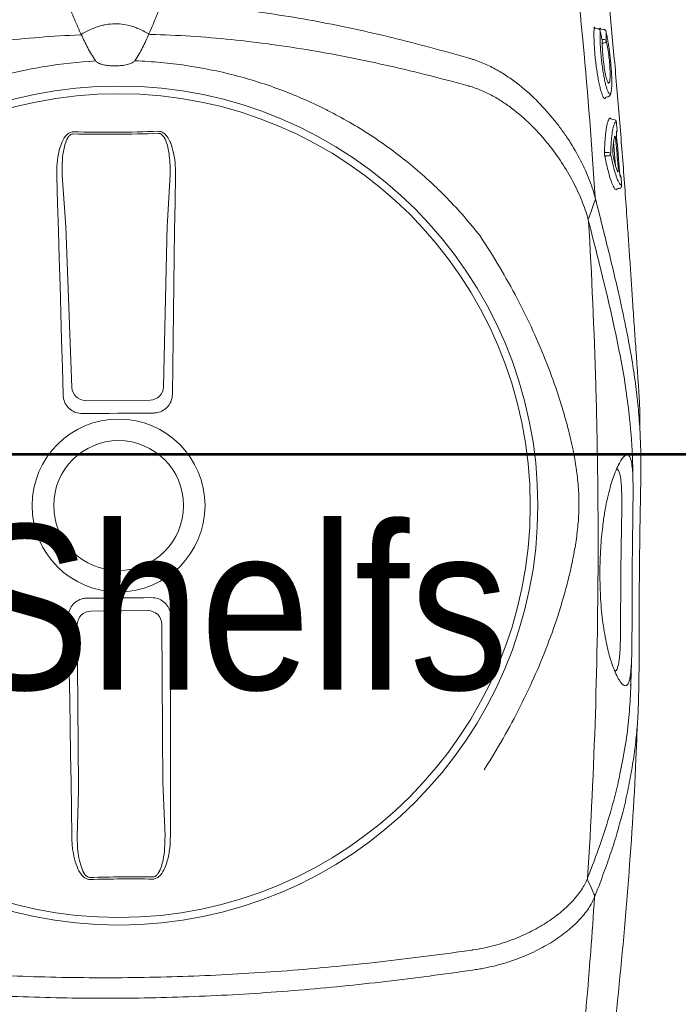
# Model space of a CAD drawing. Header units: millimetres. Extents: x 1277566 to 1493426, y 1039116 to 1145896.
# Tile 9 of 152: x 1281933 to 1282173, y 1133984 to 1134343. Entities that reach past the tile are written whole.
import ezdxf

# ---------------------------------------------------------------- set-up
doc = ezdxf.new("R2010")
doc.units = ezdxf.units.MM
for name, color, linetype, lineweight in [('A - TEXT', 7, 'Continuous', 13), ('CKD Equipments', 252, 'Continuous', 0), ('CKD-Equipement', 252, 'Continuous', 13)]:
    doc.layers.add(name, color=color, linetype=linetype, lineweight=lineweight)
doc.styles.add('STYLE1', font='GOTHIC.TTF', dxfattribs={"width": 0.9})

# ---------------------------------------------------------------- blocks, each defined once
blk = doc.blocks.new('G$C4DC229AB')
at = {"linetype": 'Continuous', "lineweight": 0}
for p, q in [((451.97, 566.97), (451.98, 566.97)), ((464.91, 437.1), (478.16, 447.56)), ((190.39, 443), (190.06, 443.38)), ((191.09, 442.95), (191.15, 442.31)), ((184.2, 437.49), (177.67, 431.86)), ((416.36, 401.39), (463.61, 436.11)), ((170.86, 427.1), (171.26, 426.44)), ((165.96, 419.98), (165.58, 420.36)), ((497.12, 421.76), (483.18, 412.24)), ((481.85, 411.3), (434.6, 376.57)), ((146.59, 406), (146.68, 406.09)), ((146.48, 404.86), (147.06, 403.9)), ((147.51, 403.96), (147.27, 403.78)), ((147.52, 403), (147.93, 402.28)), ((147.65, 404.15), (147.73, 404.22)), ((427.62, 377.62), (415.28, 394.41)), ((297.57, 317.92), (345.87, 351.21)), ((352.73, 350.07), (366.63, 331.16)), ((365.67, 324.27), (319.48, 288.11)), ((281.89, 307.86), (296.21, 317.01)), ((318.21, 287.08), (305.19, 276.15))]:
    blk.add_line(p, q, dxfattribs=at)
at = {"linetype": 'Continuous', "lineweight": 0, "flags": 128}
for points in [[(403.61, 586.55), (402.32, 584.33), (401.03, 582.09)], [(412.25, 402.45), (420.36, 408.26), (428.46, 414.08), (436.55, 419.9), (444.63, 425.72), (452.7, 431.54), (460.76, 437.37), (468.81, 443.2), (476.85, 449.03)], [(199.19, 438.96), (199.19, 438.96), (199.19, 438.96)], [(199.2, 438.96), (202.1, 439.8), (205.03, 440.65)], [(182.35, 431.75), (182.02, 432.2), (181.84, 432.45)], [(182.83, 433.18), (183.02, 432.93), (183.26, 432.6)], [(498.13, 420.07), (490.17, 414.14), (482.2, 408.2), (474.23, 402.24), (466.26, 396.28), (458.29, 390.31), (450.33, 384.32), (442.36, 378.33), (434.39, 372.33)], [(424.61, 373.75), (422.87, 376.12), (421.14, 378.49), (419.4, 380.86), (417.66, 383.23), (415.92, 385.59), (414.18, 387.96), (412.43, 390.33), (410.69, 392.69)], [(280.93, 309.57), (289.08, 315.27), (297.24, 320.97), (305.39, 326.69), (313.55, 332.42), (321.71, 338.15), (329.87, 343.9), (338.03, 349.66), (346.19, 355.42)], [(355.79, 353.87), (357.71, 351.25), (359.63, 348.64), (361.55, 346.02), (363.47, 343.4), (365.4, 340.79), (367.32, 338.17), (369.25, 335.56), (371.18, 332.95)], [(369.78, 323.31), (361.85, 317.25), (353.92, 311.18), (346, 305.11), (338.09, 299.04), (330.19, 292.96), (322.3, 286.88), (314.42, 280.8), (306.55, 274.72)]]:
    blk.add_lwpolyline(points, dxfattribs=at)
at = {"linetype": 'Continuous', "lineweight": 0}
for radius in [152.76, 150, 31.5, 23.65]:
    blk.add_circle((390.57, 363.31), radius, dxfattribs=at)
for centre, radius, start, end in [((912.52, 746.94), 512.56, 215.0344, 217.5962), ((912.44, 746.88), 511.7, 215.0345, 217.596), ((187.05, 440.81), 0.99, 129.8675, 176.3664), ((189.31, 442.72), 0.997, 41.5044, 130.4883), ((190.76, 443.33), 0.499, 221.4944, 310.4418), ((174.16, 429.72), 0.993, 84.4839, 131.4686), ((182.58, 433.05), 0.957, 151.9852, 218.5583), ((182.06, 432.55), 1, 39.377, 108.5396), ((181.98, 431.46), 0.479, 332.1683, 38.5431), ((183.65, 432.92), 0.501, 219.4077, 288.3704), ((171.72, 427.6), 0.995, 130.8565, 211.193), ((170.83, 426.19), 0.498, 310.8938, 31.2063), ((147.35, 405.35), 1, 139.6474, 209.2258), ((150.1, 407.6), 0.924, 151.6812, 220.4247), ((149.76, 407.17), 0.99, 40.9738, 118.7736), ((148.39, 403.49), 1, 138.36, 209.2805), ((419.38, 397.35), 5.04, 126.7911, 215.6243), ((431.65, 380.66), 5.04, 217.0063, 305.8394), ((348.7, 347.04), 5.04, 36.9511, 124.1336), ((362.53, 328.22), 5.04, 308.497, 35.6795), ((-131.25, -20.22), 511.63, 34.5822, 38.0483), ((-131.39, -20.32), 512.56, 34.5823, 38.0483), ((226.12, 267.89), 19.18, 11.0054, 12.5059), ((267.92, 247.79), 9.28, 154.9257, 157.963), ((250.4, 234.85), 19.18, 60.1246, 61.6252)]:
    blk.add_arc(centre, radius, start, end, dxfattribs=at)
for centre, major_axis, start_param, end_param in [((462.65, 435.95), (4.07, 2.9), 4.88824, 5.237306), ((481.41, 410.43), (3.98, 3.02), 1.045879, 1.394945), ((298.03, 318.76), (4.07, 2.9), 4.190109, 4.539174), ((320.42, 288.29), (3.98, 3.02), 1.744011, 2.093077)]:
    blk.add_ellipse(centre, major_axis=major_axis, ratio=0.086139, start_param=start_param, end_param=end_param, dxfattribs=at)
for points, knots in [([(473.74, 640.56), (460.83, 633.52), (434.17, 618.97), (394.62, 595.42), (362.23, 575.25), (343.61, 562.65), (344.71, 563.39)], [0, 0, 0, 0, 0.27832, 0.574596, 0.870871, 1, 1, 1, 1]), ([(404.44, 587.4), (415.64, 594.43), (426.9, 601.34), (449.53, 614.9), (460.91, 621.56), (472.35, 628.09)], [0, 0, 0, 0, 0.5, 0.5, 1, 1, 1, 1]), ([(404.41, 587.39), (405.15, 587.58), (405.91, 587.72), (407.5, 587.93), (408.31, 588), (410.83, 588.08), (412.59, 587.99), (416.28, 587.51), (418.21, 587.13), (421.22, 586.32), (422.24, 586.01), (424.32, 585.31), (425.37, 584.93), (428.56, 583.65), (430.71, 582.66), (435.03, 580.37), (437.21, 579.08), (439.95, 577.24), (440.49, 576.86), (441.58, 576.08), (442.12, 575.69), (443.74, 574.47), (444.8, 573.63), (446.9, 571.86), (447.93, 570.94), (449.46, 569.5), (449.97, 569.01), (450.73, 568.26), (450.98, 568.01), (451.47, 567.49), (451.72, 567.24), (451.97, 566.97)], [0, 0, 0, 0, 0.0625, 0.0625, 0.125, 0.125, 0.25, 0.25, 0.375, 0.375, 0.4375, 0.4375, 0.5, 0.5, 0.625, 0.625, 0.75, 0.75, 0.78125, 0.78125, 0.8125, 0.8125, 0.875, 0.875, 0.9375, 0.9375, 0.96875, 0.96875, 0.984375, 0.984375, 1, 1, 1, 1]), ([(377.44, 579.16), (378.78, 579.66), (382.5, 581.06), (388.76, 583.04), (396.33, 585.26), (401.74, 586.69), (404.44, 587.4)], [0, 0, 0, 0, 0.157579, 0.438078, 0.719047, 1, 1, 1, 1]), ([(404.41, 587.39), (404.38, 587.38), (404.34, 587.36), (404.25, 587.31), (404.21, 587.28), (404.09, 587.19), (404.01, 587.12), (403.81, 586.9), (403.7, 586.74), (403.61, 586.55)], [0, 0, 0, 0, 0.125, 0.125, 0.25, 0.25, 0.5, 0.5, 1, 1, 1, 1]), ([(206.26, 441.31), (221.67, 453.92), (237.28, 466.3), (261.01, 484.55), (268.98, 490.57), (285, 502.51), (293.07, 508.43), (317.38, 525.96), (333.73, 537.39), (366.75, 559.72), (383.4, 570.62), (400.22, 581.25)], [0, 0, 0, 0, 0.25, 0.25, 0.375, 0.375, 0.5, 0.5, 0.75, 0.75, 1, 1, 1, 1]), ([(400.22, 581.25), (396.01, 580.13), (387.59, 577.87), (376.1, 574.14), (365.51, 570.03), (359.06, 566.94), (356.2, 565.58)], [0, 0, 0, 0, 0.263525, 0.527185, 0.79078, 1, 1, 1, 1]), ([(446.02, 562.72), (444.14, 564.66), (442.18, 566.44), (439.65, 568.5), (439.15, 568.9), (438.12, 569.69), (437.61, 570.07), (436.06, 571.19), (435.02, 571.9), (431.92, 573.9), (429.85, 575.09), (426.75, 576.65), (425.72, 577.14), (423.65, 578.05), (422.63, 578.47), (419.58, 579.62), (417.61, 580.24), (413.78, 581.2), (411.93, 581.54), (409.69, 581.8), (409.25, 581.84), (408.38, 581.91), (407.94, 581.94), (406.67, 581.99), (405.84, 581.99), (403.42, 581.88), (401.9, 581.67), (400.47, 581.32)], [0, 0, 0, 0, 0.125, 0.125, 0.15625, 0.15625, 0.1875, 0.1875, 0.25, 0.25, 0.375, 0.375, 0.4375, 0.4375, 0.5, 0.5, 0.625, 0.625, 0.75, 0.75, 0.78125, 0.78125, 0.8125, 0.8125, 0.875, 0.875, 1, 1, 1, 1]), ([(225.13, 470.06), (226.49, 471.59), (230.02, 475.52), (235.54, 481.34), (241.81, 487.63), (248.07, 493.51), (254.38, 499.03), (259.79, 503.41), (264.17, 506.74), (267.65, 509.28), (271.55, 512.05), (275.84, 515.05), (280.56, 518.33), (285.43, 521.72), (290.54, 525.31), (295.91, 529.09), (301.72, 533.22), (307.72, 537.5), (313.51, 541.67), (318.38, 545.18), (322.46, 548.12), (325.86, 550.57), (329.07, 552.86), (332.59, 555.34), (336.28, 557.9), (340.05, 560.44), (343.51, 562.67), (347.8, 565.28), (353.01, 568.2), (359.68, 571.59), (366.91, 574.96), (372.87, 577.5), (376.4, 578.78), (377.44, 579.16)], [0, 0, 0, 0, 0.033599, 0.086704, 0.14001, 0.193319, 0.246393, 0.299468, 0.326258, 0.353125, 0.379834, 0.406408, 0.428618, 0.451478, 0.47167, 0.492329, 0.516002, 0.540379, 0.564065, 0.588402, 0.605742, 0.623087, 0.640895, 0.658706, 0.685242, 0.711788, 0.738802, 0.765824, 0.81871, 0.871587, 0.924587, 0.977588, 1, 1, 1, 1]), ([(451.98, 566.97), (459.36, 559.37), (466.66, 551.66), (477.45, 539.89), (481.02, 535.94), (488.1, 527.95), (491.62, 523.93), (502.06, 511.74), (508.89, 503.5), (522.23, 486.73), (528.75, 478.22), (541.46, 460.91), (547.65, 452.14), (559.68, 434.4), (565.51, 425.42), (574.01, 411.83), (576.8, 407.28), (582.31, 398.13), (585.02, 393.53), (593.04, 379.71), (598.22, 370.44), (603.27, 361.13)], [0, 0, 0, 0, 0.125, 0.125, 0.1875, 0.1875, 0.25, 0.25, 0.375, 0.375, 0.5, 0.5, 0.625, 0.625, 0.75, 0.75, 0.8125, 0.8125, 0.875, 0.875, 1, 1, 1, 1]), ([(356.2, 565.58), (355.82, 565.41), (352.17, 563.72), (347.62, 561.22), (342.22, 558.08), (338.11, 555.49), (334.12, 552.86), (331.14, 550.79), (329.92, 549.95)], [0, 0, 0, 0, 0.042136, 0.404804, 0.566088, 0.727781, 0.888854, 1, 1, 1, 1]), ([(597.35, 356.88), (592.29, 366.17), (587.09, 375.42), (576.39, 393.79), (570.88, 402.92), (559.52, 421.03), (553.67, 430), (541.63, 447.74), (535.45, 456.5), (522.74, 473.79), (516.22, 482.31), (502.9, 499.08), (496.1, 507.32), (485.69, 519.5), (482.18, 523.52), (475.11, 531.52), (471.55, 535.48), (460.79, 547.26), (453.51, 554.98), (446.15, 562.59)], [0, 0, 0, 0, 0.125, 0.125, 0.25, 0.25, 0.375, 0.375, 0.5, 0.5, 0.625, 0.625, 0.75, 0.75, 0.8125, 0.8125, 0.875, 0.875, 1, 1, 1, 1]), ([(334.29, 552.85), (331.71, 551.17), (328.9, 549.35), (326.15, 547.43), (325.93, 547.27)], [0, 0, 0, 0, 0.919543, 1, 1, 1, 1]), ([(329.39, 549.49), (330.02, 549.87), (331.49, 550.75), (333.08, 551.46), (334.38, 551.8), (335.24, 551.67), (335.72, 551.09), (335.72, 549.97), (335.19, 548.32), (334.14, 546.22), (332.59, 543.7), (330.69, 541.08), (328.5, 538.39), (326.18, 535.77), (323.44, 532.96), (320.31, 529.98), (316.99, 527.05), (313.66, 524.32), (310.53, 521.89), (307.32, 519.53), (303.84, 517.1), (300.17, 514.7), (296.63, 512.53), (292.76, 510.32), (288.77, 508.23), (284.74, 506.34), (281.16, 504.87), (278.03, 503.76), (275.01, 502.86), (272.25, 502.23), (269.92, 501.93), (268.26, 501.98), (267.2, 502.34), (266.73, 502.98), (267, 503.97), (267.98, 505.31), (269.38, 506.58), (270.08, 507.21)], [0, 0, 0, 0, 0.026608, 0.06138, 0.0962, 0.130925, 0.168927, 0.207024, 0.245099, 0.283069, 0.316694, 0.350298, 0.37294, 0.395622, 0.418192, 0.438002, 0.457786, 0.474878, 0.488481, 0.502082, 0.518368, 0.53466, 0.550889, 0.567128, 0.590899, 0.614713, 0.640745, 0.66688, 0.692979, 0.729781, 0.766704, 0.803672, 0.840537, 0.880482, 0.920552, 0.960572, 1, 1, 1, 1]), ([(299.98, 528.76), (301.12, 529.57), (303.4, 531.2), (306.88, 533.69), (310.33, 536.17), (314.06, 538.87), (317.76, 541.53), (321.27, 544.05), (324.27, 546.16), (326.77, 547.85), (328.48, 548.97), (329.21, 549.39), (329.39, 549.49)], [0, 0, 0, 0, 0.0782123, 0.1564368, 0.2446658, 0.3329467, 0.4546253, 0.5765046, 0.703629, 0.8312553, 0.9586974, 1, 1, 1, 1]), ([(333.51, 545.21), (333.32, 545.25), (333.13, 545.3), (332.94, 545.34), (332.94, 545.34), (332.94, 545.34), (332.94, 545.34), (332.84, 545.36), (332.49, 545.44), (331.46, 545.14), (329.79, 544.4), (327.5, 543.09), (325, 541.47), (322.51, 539.76), (320.21, 538.14), (317.35, 536.1), (314.17, 533.82), (310.96, 531.52), (308.1, 529.46), (305.21, 527.4), (303.33, 526.07), (302.38, 525.4)], [-0.088365, -0.088365, -0.088365, -0.088365, 0, 0, 0, 0, 0, 0, 0.042963, 0.162036, 0.283698, 0.405299, 0.528456, 0.591382, 0.654277, 0.728503, 0.80457, 0.856235, 0.909083, 0.954041, 1, 1, 1, 1]), ([(233.82, 412.48), (235.39, 416.67), (237.05, 420.78), (240.56, 428.86), (242.41, 432.84), (246.3, 440.65), (248.34, 444.5), (252.62, 452.05), (254.85, 455.76), (259.54, 463.06), (261.97, 466.62), (265.78, 471.84), (267.07, 473.55), (269.71, 476.94), (271.06, 478.62), (273.84, 481.92), (275.25, 483.55), (278.18, 486.76), (279.68, 488.34), (282.78, 491.4), (284.38, 492.9), (286.88, 495.06), (287.73, 495.77), (289.04, 496.82), (289.48, 497.16), (290.37, 497.85), (290.82, 498.18), (293.09, 499.85), (294.94, 501.08), (298.69, 503.4), (300.59, 504.47), (304.44, 506.51), (306.39, 507.47), (310.33, 509.3), (312.3, 510.17), (316.27, 511.82), (318.27, 512.6), (322.28, 514.11), (324.29, 514.82), (330.36, 516.88), (334.46, 518.13), (346.87, 521.54), (355.34, 523.37), (368.38, 525.46), (372.76, 526.04), (381.55, 526.98), (385.98, 527.34), (390.43, 527.59)], [0, 0, 0, 0, 0.0625, 0.0625, 0.125, 0.125, 0.1875, 0.1875, 0.25, 0.25, 0.3125, 0.3125, 0.34375, 0.34375, 0.375, 0.375, 0.40625, 0.40625, 0.4375, 0.4375, 0.46875, 0.46875, 0.484375, 0.484375, 0.492188, 0.492188, 0.5, 0.5, 0.53125, 0.53125, 0.5625, 0.5625, 0.59375, 0.59375, 0.625, 0.625, 0.65625, 0.65625, 0.6875, 0.6875, 0.75, 0.75, 0.875, 0.875, 0.9375, 0.9375, 1, 1, 1, 1]), ([(270.08, 507.21), (270.08, 507.21), (270.57, 507.67), (272.12, 508.89), (274.49, 510.7), (277.15, 512.63), (279.82, 514.53), (282.89, 516.71), (286.38, 519.16), (290.25, 521.88), (294.47, 524.85), (297.78, 527.19), (299.62, 528.5), (299.98, 528.76)], [0, 0, 0, 0, 0.0021857, 0.1486808, 0.2950678, 0.3936347, 0.4923949, 0.5907133, 0.6868358, 0.782863, 0.8795306, 0.9761461, 1, 1, 1, 1]), ([(302.38, 525.4), (302.08, 525.19), (300.58, 524.13), (297.84, 522.2), (293.98, 519.5), (290.05, 516.77), (286.41, 514.22), (283.34, 512.05), (280.59, 510.05), (278.22, 508.26), (276.06, 506.48), (274.45, 504.93), (273.51, 503.75), (273.44, 503.24), (273.41, 503.04), (273.41, 503.04), (273.41, 503.04), (273.41, 503.04), (273.38, 502.86), (273.35, 502.67), (273.33, 502.49)], [0, 0, 0, 0, 0.014263, 0.071432, 0.130741, 0.207145, 0.286904, 0.364421, 0.443321, 0.542698, 0.643157, 0.777817, 0.912539, 1, 1, 1, 1, 1, 1, 1.081436, 1.081436, 1.081436, 1.081436]), ([(273.38, 509.84), (272.44, 509.15), (270.42, 507.67), (264.56, 503.19), (257.01, 496.89), (248.11, 488.48), (242.91, 483.33), (240.17, 480.36), (240.01, 480.19)], [0, 0, 0, 0, 0.076639, 0.163762, 0.518013, 0.751525, 0.985081, 1, 1, 1, 1]), ([(256.01, 500.32), (255.76, 500.17), (254.9, 499.64), (252.98, 498.25), (250.36, 496.25), (247.9, 494.28), (245.8, 492.56), (243.45, 490.61), (240.64, 488.26), (237.26, 485.42), (233.65, 482.39), (230.21, 479.51), (227.11, 476.92), (223.86, 474.22), (219.76, 470.8), (214.77, 466.67), (208.89, 461.78), (202.91, 456.81), (196.06, 451.1), (188.41, 444.69), (180, 437.59), (171.6, 430.45), (163.23, 423.26), (154.92, 416.08), (146.68, 408.87), (138.54, 401.66), (130.55, 394.48), (122.76, 387.37), (115.24, 380.36), (109.62, 375.03), (106.66, 372.12), (105.98, 371.46)], [0, 0, 0, 0, 0.00345, 0.046619, 0.089766, 0.112425, 0.13508, 0.158154, 0.181221, 0.209069, 0.237397, 0.25624, 0.275086, 0.294404, 0.313726, 0.346115, 0.37852, 0.411676, 0.44484, 0.491581, 0.538367, 0.585123, 0.633242, 0.681401, 0.729516, 0.779903, 0.830337, 0.880732, 0.93264, 0.98459, 1, 1, 1, 1]), ([(240.01, 480.19), (237.61, 477.63), (233.2, 472.92), (226.58, 465.4), (220.14, 457.89), (213.44, 449.92), (208.65, 444.18), (206.26, 441.31)], [0, 0, 0, 0, 0.229395, 0.422012, 0.614832, 0.807537, 1, 1, 1, 1]), ([(197.93, 438.28), (200.15, 440.94), (204.6, 446.25), (210.91, 453.73), (216.94, 460.79), (221.67, 466.25), (224.34, 469.19), (225.13, 470.06)], [0, 0, 0, 0, 0.225239, 0.450475, 0.677754, 0.905051, 1, 1, 1, 1]), ([(476.85, 449.03), (478.14, 449.91), (480.7, 451.66), (484.35, 453.36), (487.66, 454.38), (490.04, 454.68), (491.9, 454.33), (492.9, 453.82), (493.31, 453.31), (493.46, 453.13)], [0, 0, 0, 0, 0.2549733, 0.5094959, 0.6555036, 0.8234143, 0.8930287, 0.9633452, 1, 1, 1, 1]), ([(492.83, 452.7), (492.73, 452.82), (492.46, 453.15), (492, 453.34), (491.34, 453.5), (490, 453.55), (487.97, 453.04), (485.03, 451.86), (481.74, 450.08), (479.36, 448.4), (478.16, 447.56)], [0, 0, 0, 0, 0.028874, 0.074198, 0.087541, 0.150828, 0.315881, 0.465459, 0.731192, 1, 1, 1, 1]), ([(181.74, 433.5), (182.62, 434.47), (184.39, 436.43), (186.38, 438.89), (187.76, 440.78), (188.15, 441.57), (188.31, 441.9)], [0, 0, 0, 0, 0.266556, 0.54057, 0.811878, 1, 1, 1, 1]), ([(191.15, 442.31), (191.15, 442.29), (191.18, 442.04), (190.67, 441.04), (189.53, 439.24), (187.82, 437.03), (185.89, 434.74), (184.5, 433.21), (183.8, 432.44)], [0, 0, 0, 0, 0.014248, 0.225084, 0.445739, 0.672661, 0.835112, 1, 1, 1, 1]), ([(186.38, 441.3), (186.37, 441.26), (186.33, 441.19), (186.21, 441.05), (186.17, 440.99), (186.07, 440.88), (186.01, 440.82), (185.82, 440.62), (185.67, 440.47), (185.33, 440.16), (185.15, 440), (184.97, 439.85)], [0, 0, 0, 0, 0.25, 0.25, 0.375, 0.375, 0.5, 0.5, 0.75, 0.75, 1, 1, 1, 1]), ([(188.66, 443.48), (188.15, 443.05), (187.64, 442.61), (187.14, 442.18), (186.89, 441.98), (186.65, 441.77), (186.41, 441.57)], [0, 0, 0, 0, 0.002, 0.002, 0.002, 0.002950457, 0.002950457, 0.002950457, 0.002950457]), ([(188.31, 441.9), (188.41, 442.07), (188.71, 442.59), (188.8, 443.1), (188.71, 443.35), (188.66, 443.48)], [0, 0, 0, 0, 0.205685, 0.600472, 1, 1, 1, 1]), ([(190.81, 442.83), (190.82, 442.84), (190.84, 442.85), (190.86, 442.86), (190.91, 442.89), (191.03, 442.97), (191.07, 442.96), (191.09, 442.95)], [-0.134772, -0.134772, -0.134772, -0.134772, 0, 0, 0, 0.374519, 1, 1, 1, 1]), ([(113.45, 364.31), (120.29, 370.66), (127.18, 376.97), (141.06, 389.49), (148.05, 395.7), (169.17, 414.19), (183.45, 426.33), (197.93, 438.28)], [0, 0, 0, 0, 0.25, 0.25, 0.5, 0.5, 1, 1, 1, 1]), ([(183.89, 370.85), (183.73, 371.25), (183.58, 371.66), (183.3, 372.47), (183.17, 372.88), (182.78, 374.11), (182.56, 374.93), (181.94, 377.39), (181.63, 379.04), (181.17, 382.34), (181.02, 383.99), (180.85, 387.29), (180.83, 388.92), (180.96, 393.74), (181.26, 396.88), (182.2, 403), (182.83, 406), (183.79, 409.65), (184, 410.38), (184.41, 411.81), (184.63, 412.52), (185.3, 414.63), (185.77, 416), (187.28, 420.04), (188.38, 422.62), (190.79, 427.54), (192.09, 429.88), (194.19, 433.21), (194.92, 434.29), (196.42, 436.37), (197.19, 437.38), (197.98, 438.34)], [0, 0, 0, 0, 0.015625, 0.015625, 0.03125, 0.03125, 0.0625, 0.0625, 0.125, 0.125, 0.1875, 0.1875, 0.25, 0.25, 0.375, 0.375, 0.5, 0.5, 0.53125, 0.53125, 0.5625, 0.5625, 0.625, 0.625, 0.75, 0.75, 0.875, 0.875, 0.9375, 0.9375, 1, 1, 1, 1]), ([(185.48, 439.37), (185.34, 439.13), (185.18, 438.86), (184.77, 438.26), (184.53, 437.93), (183.73, 436.88), (183.07, 436.09), (182.29, 435.2)], [0, 0, 0, 0, 0.25, 0.25, 0.5, 0.5, 1, 1, 1, 1]), ([(183.85, 438.39), (183.97, 438.49), (184.09, 438.59), (184.33, 438.79), (184.44, 438.88), (184.67, 439.04), (184.77, 439.12), (184.97, 439.26), (185.06, 439.32), (185.29, 439.46), (185.41, 439.51), (185.49, 439.51), (185.51, 439.5), (185.51, 439.45), (185.5, 439.42), (185.48, 439.37)], [0, 0, 0, 0, 0.125, 0.125, 0.25, 0.25, 0.375, 0.375, 0.5, 0.5, 0.75, 0.75, 0.875, 0.875, 1, 1, 1, 1]), ([(205.84, 440.8), (204.34, 438.97), (202.94, 436.99), (200.95, 433.83), (200.3, 432.73), (199.06, 430.5), (198.46, 429.36), (196.74, 425.85), (195.68, 423.41), (193.76, 418.32), (192.89, 415.68), (191.39, 410.17), (190.77, 407.36), (189.83, 401.6), (189.52, 398.66), (189.35, 394.13), (189.34, 392.61), (189.43, 390.28), (189.48, 389.5), (189.6, 387.95), (189.68, 387.17), (189.97, 384.85), (190.25, 383.3), (190.97, 380.22), (191.41, 378.68), (191.97, 377.16)], [0, 0, 0, 0, 0.125, 0.125, 0.1875, 0.1875, 0.25, 0.25, 0.375, 0.375, 0.5, 0.5, 0.625, 0.625, 0.75, 0.75, 0.8125, 0.8125, 0.84375, 0.84375, 0.875, 0.875, 0.9375, 0.9375, 1, 1, 1, 1]), ([(197.98, 438.34), (197.98, 438.33), (197.97, 438.33), (197.96, 438.32), (197.95, 438.31), (197.94, 438.29), (197.93, 438.28)], [0, 0, 0, 0, 0.000033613, 0.000033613, 0.000033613, 0.0000984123, 0.0000984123, 0.0000984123, 0.0000984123]), ([(197.98, 438.34), (198.05, 438.41), (198.13, 438.49), (198.32, 438.64), (198.42, 438.71), (198.63, 438.82), (198.74, 438.86), (198.96, 438.93), (199.07, 438.95), (199.19, 438.96)], [0, 0, 0, 0, 0.25, 0.25, 0.5, 0.5, 0.75, 0.75, 1, 1, 1, 1]), ([(182.29, 435.2), (182.23, 435.13), (182.15, 435.05), (182, 434.89), (181.91, 434.81), (181.64, 434.55), (181.44, 434.36), (181.13, 434.1), (181.02, 434.01), (180.82, 433.84), (180.72, 433.76), (180.52, 433.61), (180.42, 433.54), (180.24, 433.41), (180.16, 433.35), (180.08, 433.3)], [0, 0, 0, 0, 0.125, 0.125, 0.25, 0.25, 0.5, 0.5, 0.625, 0.625, 0.75, 0.75, 0.875, 0.875, 1, 1, 1, 1]), ([(497.12, 421.76), (497.97, 422.41), (499.79, 423.78), (502.39, 426.13), (504.7, 428.67), (506.22, 430.93), (506.78, 432.6), (506.76, 433.52), (506.58, 433.99), (506.44, 434.18), (506.4, 434.23)], [0, 0, 0, 0, 0.19611, 0.418032, 0.642122, 0.825582, 0.912375, 0.957312, 0.988402, 1, 1, 1, 1]), ([(507, 434.7), (507.18, 434.42), (507.52, 433.85), (507.69, 432.6), (507.35, 430.57), (505.94, 427.86), (503.63, 424.91), (500.95, 422.28), (499.03, 420.77), (498.13, 420.07)], [0, 0, 0, 0, 0.053674, 0.107072, 0.201461, 0.385823, 0.599668, 0.814062, 1, 1, 1, 1]), ([(173.5, 430.46), (172.99, 430.03), (172.49, 429.59), (171.99, 429.15), (171.68, 428.89), (171.38, 428.62), (171.07, 428.35)], [0, 0, 0, 0, 0.002, 0.002, 0.002, 0.003216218, 0.003216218, 0.003216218, 0.003216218]), ([(182.4, 431.23), (181.01, 430.29), (179.74, 429.47), (177.99, 428.39), (177.43, 428.06), (176.64, 427.61), (176.38, 427.46), (175.89, 427.19), (175.65, 427.06), (174.49, 426.46), (173.71, 426.11), (172.91, 425.82), (172.76, 425.77), (172.48, 425.69), (172.35, 425.66), (171.98, 425.58), (171.77, 425.56), (171.61, 425.58)], [0, 0, 0, 0, 0.25, 0.25, 0.375, 0.375, 0.4375, 0.4375, 0.5, 0.5, 0.75, 0.75, 0.8125, 0.8125, 0.875, 0.875, 1, 1, 1, 1]), ([(172.52, 428.34), (172.67, 428.37), (173.23, 428.49), (174.88, 429.27), (177.11, 430.52), (179.46, 431.97), (180.98, 432.99), (181.74, 433.5)], [0, 0, 0, 0, 0.101558, 0.36428, 0.634712, 0.816091, 1, 1, 1, 1]), ([(175.35, 431.57), (175.16, 431.42), (174.98, 431.26), (174.72, 431.06), (174.63, 430.99), (174.47, 430.87), (174.39, 430.81), (174.25, 430.71), (174.18, 430.66), (174.05, 430.58), (174, 430.54), (173.85, 430.46), (173.77, 430.43), (173.73, 430.43)], [0, 0, 0, 0, 0.25, 0.25, 0.375, 0.375, 0.5, 0.5, 0.625, 0.625, 0.75, 0.75, 1, 1, 1, 1]), ([(175.71, 430.95), (175.62, 430.92), (175.58, 430.93), (175.6, 431.02), (175.62, 431.06), (175.68, 431.16), (175.73, 431.23), (175.84, 431.37), (175.91, 431.45), (176.07, 431.62), (176.17, 431.71), (176.36, 431.91), (176.47, 432.01), (176.69, 432.21), (176.81, 432.32), (176.93, 432.42)], [0, 0, 0, 0, 0.25, 0.25, 0.375, 0.375, 0.5, 0.5, 0.625, 0.625, 0.75, 0.75, 0.875, 0.875, 1, 1, 1, 1]), ([(180.08, 433.3), (179.6, 433), (179.15, 432.72), (178.31, 432.22), (177.91, 431.99), (176.81, 431.4), (176.2, 431.12), (175.71, 430.95)], [0, 0, 0, 0, 0.25, 0.25, 0.5, 0.5, 1, 1, 1, 1]), ([(183.8, 432.44), (183.71, 432.35), (183.61, 432.24), (183.38, 432.02), (183.26, 431.91), (183.01, 431.69), (182.88, 431.59), (182.63, 431.39), (182.51, 431.31), (182.4, 431.23)], [0, 0, 0, 0, 0.25, 0.25, 0.5, 0.5, 0.75, 0.75, 1, 1, 1, 1]), ([(171.07, 428.35), (171.21, 428.22), (171.44, 428.01), (172.22, 428.24), (172.52, 428.34)], [0, 0, 0, 0, 0.608975, 1, 1, 1, 1]), ([(171.16, 425.82), (171.16, 425.83), (171.16, 425.87), (171.2, 425.94), (171.28, 426.03), (171.28, 426.03), (171.28, 426.03), (171.28, 426.03), (171.28, 426.03), (171.29, 426.04), (171.3, 426.06), (171.32, 426.07)], [0, 0, 0, 0, 0.360471, 0.996119, 1, 1, 1, 1, 1, 1, 1.104216, 1.104216, 1.104216, 1.104216]), ([(163.23, 420.32), (163.18, 420.3), (162.91, 420.2), (162.19, 419.79), (161.07, 419.07), (159.78, 418.14), (158.33, 417.03), (156.81, 415.79), (155.21, 414.43), (153.6, 413.01), (152, 411.54), (150.47, 410.09), (149.05, 408.67), (147.75, 407.3), (147.04, 406.5), (146.68, 406.09)], [0, 0, 0, 0, 0.020975, 0.103092, 0.183625, 0.266595, 0.345335, 0.426326, 0.505338, 0.586596, 0.666706, 0.749125, 0.829586, 0.912317, 1, 1, 1, 1]), ([(166.69, 419.77), (166.66, 419.61), (166.61, 419.28), (166.14, 418.47), (165.42, 417.44), (164.4, 416.19), (163.13, 414.76), (161.65, 413.19), (160, 411.54), (158.23, 409.86), (156.4, 408.2), (154.54, 406.6), (152.74, 405.11), (151.04, 403.79), (149.47, 402.64), (148.59, 402.06), (148.14, 401.77)], [0, 0, 0, 0, 0.071618, 0.142753, 0.213878, 0.286427, 0.35898, 0.431664, 0.504338, 0.576108, 0.647879, 0.719404, 0.790924, 0.860781, 0.930635, 1, 1, 1, 1]), ([(163.94, 419.45), (164, 419.55), (164.21, 419.9), (164.29, 420.28), (164.17, 420.55), (163.81, 420.56), (163.4, 420.39), (163.23, 420.32)], [0, 0, 0, 0, 0.090668, 0.336678, 0.578374, 0.827655, 1, 1, 1, 1]), ([(165.58, 420.36), (165.45, 420.48), (165.18, 420.74), (164.67, 420.81), (164.19, 420.76), (163.84, 420.66), (163.57, 420.53), (163.28, 420.34)], [0, 0, 0, 0, 0.17949, 0.37827, 0.600214, 0.910843, 1, 1, 1, 1]), ([(165.96, 419.98), (165.98, 419.99), (166.18, 420.07), (166.27, 420.05), (166.34, 420.03)], [0, 0, 0, 0, 0.259715, 1, 1, 1, 1]), ([(166.34, 420.03), (166.41, 420.04), (166.65, 420.07), (166.67, 419.89), (166.69, 419.77)], [0, 0, 0, 0, 0.2883186, 1, 1, 1, 1]), ([(147.73, 404.22), (148.12, 404.48), (148.92, 405), (150.32, 406.03), (151.84, 407.22), (153.42, 408.52), (155.04, 409.92), (156.63, 411.36), (158.19, 412.84), (159.64, 414.28), (160.96, 415.66), (162.09, 416.94), (163.02, 418.07), (163.65, 418.93), (163.86, 419.31), (163.94, 419.45)], [0, 0, 0, 0, 0.077175, 0.156582, 0.233739, 0.313124, 0.390191, 0.469435, 0.547696, 0.628206, 0.706882, 0.787758, 0.867927, 0.950446, 1, 1, 1, 1]), ([(149.29, 408.04), (149.78, 408.6), (150.76, 409.71), (152.85, 411.75), (155.08, 413.76), (157.28, 415.58), (159.1, 416.91), (160.19, 417.62), (160.44, 417.68), (160.46, 417.68)], [0, 0, 0, 0, 0.171047, 0.337716, 0.501919, 0.665785, 0.826587, 0.987812, 1, 1, 1, 1]), ([(161.03, 417.22), (160.86, 416.93), (160.51, 416.31), (159.12, 414.71), (157.22, 412.77), (155.01, 410.72), (152.79, 408.84), (151.14, 407.59), (150.37, 407.07), (150.13, 406.91)], [0, 0, 0, 0, 0.13658, 0.298557, 0.459137, 0.618553, 0.777567, 0.932744, 1, 1, 1, 1]), ([(160.46, 417.68), (160.71, 417.77), (161.24, 417.95), (161.34, 417.69), (161.06, 417.27), (161.03, 417.22)], [0, 0, 0, 0, 0.442836, 0.93482, 1, 1, 1, 1]), ([(255.83, 273.15), (253.98, 275.99), (252.37, 278.56), (250.03, 282.49), (249.27, 283.81), (247.79, 286.48), (247.06, 287.82), (243.55, 294.55), (241.05, 300.05), (236.65, 311.26), (234.76, 316.98), (232.38, 325.72), (231.66, 328.65), (230.71, 333.11), (230.41, 334.6), (229.85, 337.59), (229.59, 339.1), (228.4, 346.61), (227.78, 352.61), (227.2, 364.63), (227.24, 370.64), (227.79, 379.66), (228.06, 382.66), (228.58, 387.17), (228.78, 388.67), (229.21, 391.68), (229.45, 393.19), (230.75, 400.69), (232.12, 406.62), (233.82, 412.48)], [0, 0, 0, 0, 0.0625, 0.0625, 0.09375, 0.09375, 0.125, 0.125, 0.25, 0.25, 0.375, 0.375, 0.4375, 0.4375, 0.46875, 0.46875, 0.5, 0.5, 0.625, 0.625, 0.75, 0.75, 0.8125, 0.8125, 0.84375, 0.84375, 0.875, 0.875, 1, 1, 1, 1]), ([(146.68, 406.09), (147.1, 406.4), (147.51, 406.71), (147.92, 407.02), (148.38, 407.36), (148.83, 407.7), (149.29, 408.04)], [0, 0, 0, 0, 0.002000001, 0.002000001, 0.002000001, 0.004185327, 0.004185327, 0.004185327, 0.004185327]), ([(150.13, 406.91), (149.78, 406.52), (149.43, 406.12), (149.08, 405.73), (148.63, 405.23), (148.18, 404.72), (147.73, 404.22)], [0, 0, 0, 0, 0.002000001, 0.002000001, 0.002000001, 0.004555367, 0.004555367, 0.004555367, 0.004555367]), ([(149.77, 406.5), (149.71, 406.58), (149.58, 406.75), (149.46, 406.92), (149.4, 407)], [0, 0, 0, 0, 0.492258, 1, 1, 1, 1]), ([(150.51, 407.82), (150.57, 407.73), (150.64, 407.65), (150.7, 407.57), (150.76, 407.49), (150.82, 407.41), (150.84, 407.39)], [0.0009424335, 0.0009424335, 0.0009424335, 0.0009424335, 0.0012598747, 0.0012598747, 0.0012598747, 0.0015659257, 0.0015659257, 0.0015659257, 0.0015659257]), ([(147.27, 403.78), (147.15, 403.68), (147.04, 403.61), (146.88, 403.52), (146.82, 403.5), (146.79, 403.51), (146.78, 403.52), (146.79, 403.56), (146.8, 403.58), (146.83, 403.64), (146.85, 403.68), (146.92, 403.76), (146.95, 403.8), (147.06, 403.9)], [0, 0, 0, 0, 0.25, 0.25, 0.5, 0.5, 0.625, 0.625, 0.75, 0.75, 0.875, 0.875, 1, 1, 1, 1]), ([(148.14, 401.77), (148.1, 401.74), (147.97, 401.66), (147.83, 401.62), (147.81, 401.7), (147.86, 401.81), (147.95, 401.91), (147.95, 401.92)], [0, 0, 0, 0, 0.154961, 0.423114, 0.700286, 0.983621, 1, 1, 1, 1]), ([(147.92, 402.27), (147.94, 402.24), (147.98, 402.17), (147.99, 402.05), (147.98, 401.95), (147.96, 401.91), (147.96, 401.91), (147.96, 401.91)], [0, 0, 0, 0, 0.182746, 0.439819, 0.656767, 0.84565, 1, 1, 1, 1]), ([(410.69, 392.69), (410.29, 393.36), (409.48, 394.71), (409.21, 397.08), (409.7, 399.38), (410.79, 401.24), (411.82, 402.09), (412.25, 402.45)], [0, 0, 0, 0, 0.21225, 0.424556, 0.635748, 0.847225, 1, 1, 1, 1]), ([(192.05, 376.95), (193.76, 372.39), (195.51, 367.84), (199.12, 358.77), (200.97, 354.25), (206.71, 340.77), (210.78, 331.86), (217.3, 318.65), (219.54, 314.28), (224.17, 305.61), (226.56, 301.31), (233.97, 288.55), (239.2, 280.22), (244.77, 272.09)], [0, 0, 0, 0, 0.125, 0.125, 0.25, 0.25, 0.5, 0.5, 0.625, 0.625, 0.75, 0.75, 1, 1, 1, 1]), ([(434.39, 372.33), (433.71, 371.91), (432.36, 371.09), (429.96, 370.79), (427.65, 371.26), (425.8, 372.34), (424.96, 373.34), (424.61, 373.75)], [0, 0, 0, 0, 0.214916, 0.429922, 0.642835, 0.854056, 1, 1, 1, 1]), ([(232.94, 269.28), (230.33, 273.22), (227.8, 277.22), (222.89, 285.3), (220.51, 289.39), (213.61, 301.78), (209.32, 310.17), (203.27, 322.94), (201.32, 327.22), (197.54, 335.85), (195.71, 340.18), (190.38, 353.24), (187.05, 362.01), (183.89, 370.83)], [0, 0, 0, 0, 0.125, 0.125, 0.25, 0.25, 0.5, 0.5, 0.625, 0.625, 0.75, 0.75, 1, 1, 1, 1]), ([(346.19, 355.42), (346.87, 355.81), (348.25, 356.6), (350.65, 356.82), (352.95, 356.28), (354.71, 355.19), (355.5, 354.23), (355.79, 353.87)], [0, 0, 0, 0, 0.21899, 0.438068, 0.655087, 0.870478, 1, 1, 1, 1]), ([(371.18, 332.95), (371.58, 332.27), (372.38, 330.93), (372.65, 328.56), (372.17, 326.26), (371.11, 324.46), (370.15, 323.63), (369.78, 323.31)], [0, 0, 0, 0, 0.216319, 0.432689, 0.648031, 0.863773, 1, 1, 1, 1]), ([(271.65, 295.12), (271.48, 295.39), (271.13, 295.95), (270.97, 297.15), (271.28, 299.05), (272.57, 301.55), (274.68, 304.25), (277.49, 307.01), (279.69, 308.65), (280.93, 309.57)], [0, 0, 0, 0, 0.0522268, 0.1042313, 0.1923821, 0.3606157, 0.5543927, 0.7486822, 1, 1, 1, 1]), ([(281.89, 307.86), (280.71, 307.01), (278.63, 305.51), (275.89, 303.07), (273.76, 300.77), (272.37, 298.7), (271.85, 297.15), (271.88, 296.28), (272.07, 295.82), (272.21, 295.64), (272.25, 295.59)], [0, 0, 0, 0, 0.265211, 0.46586, 0.668447, 0.834858, 0.915193, 0.958561, 0.988769, 1, 1, 1, 1]), ([(290.61, 270.61), (290.73, 270.46), (291.02, 270.11), (291.53, 269.92), (292.19, 269.78), (293.54, 269.79), (295.55, 270.36), (298.45, 271.64), (301.69, 273.52), (304.02, 275.27), (305.19, 276.15)], [0, 0, 0, 0, 0.034894, 0.07906, 0.092988, 0.155615, 0.320186, 0.468315, 0.732642, 1, 1, 1, 1]), ([(255.67, 273.14), (254.75, 273.12), (253.85, 273.06), (252.05, 272.87), (251.15, 272.75), (248.48, 272.33), (246.7, 271.97), (244.94, 271.55)], [0, 0, 0, 0, 0.25, 0.25, 0.5, 0.5, 1, 1, 1, 1]), ([(264.23, 261.48), (264.29, 261.64), (264.32, 261.8), (264.35, 262.12), (264.35, 262.28), (264.33, 262.77), (264.27, 263.08), (264.12, 263.71), (264.02, 264.02), (263.8, 264.62), (263.67, 264.92), (263.27, 265.79), (262.96, 266.35), (262.3, 267.44), (261.94, 267.97), (261.17, 269.01), (260.77, 269.51), (259.93, 270.47), (259.49, 270.93), (258.78, 271.57), (258.54, 271.78), (258.03, 272.17), (257.77, 272.36), (257.21, 272.7), (256.92, 272.84), (256.46, 273.01), (256.31, 273.06), (255.99, 273.13), (255.83, 273.15), (255.67, 273.14)], [0, 0, 0, 0, 0.03125, 0.03125, 0.0625, 0.0625, 0.125, 0.125, 0.1875, 0.1875, 0.25, 0.25, 0.375, 0.375, 0.5, 0.5, 0.625, 0.625, 0.75, 0.75, 0.8125, 0.8125, 0.875, 0.875, 0.9375, 0.9375, 0.96875, 0.96875, 1, 1, 1, 1]), ([(306.55, 274.72), (305.29, 273.8), (302.77, 271.97), (299.18, 270.16), (295.9, 269.03), (293.54, 268.66), (291.67, 268.94), (290.61, 269.42), (290.16, 269.97), (289.98, 270.18)], [0, 0, 0, 0, 0.25332, 0.506196, 0.65059, 0.817687, 0.886369, 0.955719, 1, 1, 1, 1]), ([(244.94, 271.55), (243.36, 271.3), (242.34, 271.05), (241.31, 270.8), (240.29, 270.55), (239.27, 270.3), (238.24, 270.05), (237.22, 269.8), (236.2, 269.55), (235.17, 269.3), (234.65, 269.17), (234.13, 269.05), (233.61, 268.92)], [0, 0, 0, 0, 0.00319655, 0.00319655, 0.00319655, 0.00639307, 0.00639307, 0.00639307, 0.00958958, 0.00958958, 0.00958958, 0.01121538, 0.01121538, 0.01121538, 0.01121538]), ([(244.94, 271.55), (245.04, 270.48), (245.18, 269.41), (245.5, 267.82), (245.62, 267.29), (245.9, 266.23), (246.06, 265.71), (246.92, 263.14), (247.89, 261.2), (249.86, 258.52), (250.58, 257.69), (251.76, 256.54), (252.17, 256.17), (253.01, 255.46), (253.44, 255.13), (255.64, 253.55), (257.53, 252.55), (259.51, 251.72)], [0, 0, 0, 0, 0.125, 0.125, 0.1875, 0.1875, 0.25, 0.25, 0.5, 0.5, 0.625, 0.625, 0.6875, 0.6875, 0.75, 0.75, 1, 1, 1, 1]), ([(259.51, 251.72), (260.44, 253.28), (261.31, 254.86), (262.52, 257.29), (262.9, 258.11), (263.61, 259.78), (263.94, 260.62), (264.23, 261.48)], [0, 0, 0, 0, 0.5, 0.5, 0.75, 0.75, 1, 1, 1, 1]), ([(390.7, 199.04), (384.59, 199.16), (378.55, 199.63), (366.61, 201.2), (360.7, 202.32), (349.03, 205.18), (343.26, 206.94), (336.13, 209.54), (334.71, 210.09), (331.87, 211.21), (330.46, 211.8), (326.26, 213.6), (323.5, 214.87), (315.36, 218.91), (310.11, 221.88), (299.94, 228.37), (295.02, 231.89), (289.09, 236.65), (287.92, 237.62), (285.59, 239.6), (284.44, 240.6), (281.03, 243.66), (278.82, 245.75), (272.38, 252.19), (268.34, 256.68), (264.29, 261.64)], [0, 0, 0, 0, 0.125, 0.125, 0.25, 0.25, 0.375, 0.375, 0.40625, 0.40625, 0.4375, 0.4375, 0.5, 0.5, 0.625, 0.625, 0.75, 0.75, 0.78125, 0.78125, 0.8125, 0.8125, 0.875, 0.875, 1, 1, 1, 1]), ([(253.62, 241.7), (253.9, 242.15), (254.17, 242.61), (254.45, 243.07), (254.99, 243.97), (255.53, 244.88), (256.08, 245.78), (256.62, 246.68), (257.17, 247.58), (257.71, 248.48), (258.25, 249.39), (258.8, 250.29), (259.34, 251.19)], [0.0002616, 0.0002616, 0.0002616, 0.0002616, 0.00188464, 0.00188464, 0.00188464, 0.00508207, 0.00508207, 0.00508207, 0.00827951, 0.00827951, 0.00827951, 0.01147698, 0.01147698, 0.01147698, 0.01147698]), ([(259.98, 251.4), (266.08, 243.66), (272.46, 236.17), (282.43, 225.3), (285.82, 221.73), (292.71, 214.72), (296.21, 211.28), (306.87, 201.11), (314.16, 194.58), (325.32, 185.07), (329.07, 181.95), (336.65, 175.8), (340.47, 172.77), (344.32, 169.78)], [0, 0, 0, 0, 0.25, 0.25, 0.375, 0.375, 0.5, 0.5, 0.75, 0.75, 0.875, 0.875, 1, 1, 1, 1]), ([(336.04, 163.82), (328.57, 169.47), (321.19, 175.26), (310.32, 184.25), (306.73, 187.29), (299.63, 193.47), (296.12, 196.61), (285.74, 206.19), (279.01, 212.79), (269.25, 223.08), (266.06, 226.57), (259.81, 233.67), (256.75, 237.28), (253.76, 240.95)], [0, 0, 0, 0, 0.25, 0.25, 0.375, 0.375, 0.5, 0.5, 0.75, 0.75, 0.875, 0.875, 1, 1, 1, 1])]:
    blk.add_open_spline(points, degree=3, knots=knots, dxfattribs=at)
for points in [[(403.61, 586.55), (403.61, 586.55), (403.61, 586.55), (403.61, 586.55)], [(404.44, 587.4), (404.43, 587.4), (404.42, 587.4), (404.41, 587.39)], [(400.47, 581.32), (400.39, 581.3), (400.3, 581.28), (400.22, 581.25)], [(400.47, 581.32), (400.72, 581.51), (400.91, 581.78), (401.03, 582.09)], [(446.15, 562.59), (446.11, 562.63), (446.07, 562.68), (446.02, 562.72)], [(186.41, 441.57), (186.42, 441.49), (186.41, 441.41), (186.38, 441.3)], [(206.26, 441.31), (206.12, 441.14), (205.98, 440.97), (205.84, 440.8)], [(184.97, 439.85), (181.75, 437.1), (178.54, 434.34), (175.35, 431.57)], [(176.93, 432.42), (179.23, 434.42), (181.54, 436.41), (183.85, 438.39)], [(199.2, 438.96), (199.2, 438.96), (199.19, 438.96), (199.19, 438.96)], [(205.84, 440.8), (205.62, 440.68), (205.34, 440.63), (205.03, 440.65)], [(173.73, 430.43), (173.64, 430.43), (173.56, 430.44), (173.5, 430.46)], [(171.61, 425.58), (171.39, 425.6), (171.24, 425.68), (171.16, 425.82)], [(191.97, 377.16), (192, 377.09), (192.03, 377.02), (192.05, 376.95)], [(183.89, 370.83), (183.89, 370.83), (183.89, 370.84), (183.89, 370.85)], [(244.77, 272.09), (244.79, 272.08), (244.81, 272.06), (244.84, 272.04)], [(259.34, 251.19), (259.34, 251.22), (259.33, 251.24), (259.32, 251.27)], [(259.95, 251.48), (259.96, 251.45), (259.97, 251.42), (259.98, 251.4)]]:
    blk.add_open_spline(points, degree=3, dxfattribs=at)

msp = doc.modelspace()

# ---------------------------------------------------------------- linework, layer by layer
at = {"layer": 'CKD-Equipement', "const_width": 1}
msp.add_lwpolyline([(1280609.61, 1134184.6192), (1282765.4107, 1134184.6192)], dxfattribs=at)

# ---------------------------------------------------------------- block references
at = {"layer": 'CKD Equipments', "ltscale": 0.25, "rotation": 234.1141489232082}
msp.add_blockref('G$C4DC229AB', (1281903.6885, 1134695.3754), dxfattribs=at)

# ---------------------------------------------------------------- texts
at = {"layer": 'A - TEXT', "insert": (1281930.614, 1134158.9987, 0), "char_height": 60, "width": 704.58912, "attachment_point": 2, "style": 'STYLE1'}
msp.add_mtext('Wall Shelfs', dxfattribs=at)

doc.saveas('drawing.dxf')
